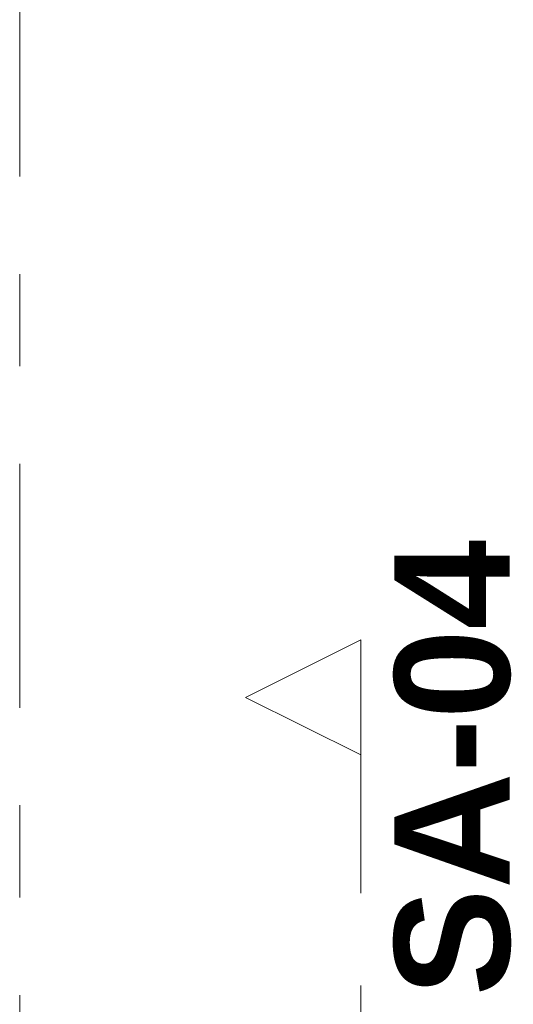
# Model space of a CAD drawing. Header units: metres. Extents: x -3.6 to 84.5, y -11 to 16.8.
# Tile 148 of 161: x 22.13 to 22.666, y 13.872 to 14.94. Entities that reach past the tile are written whole.
import ezdxf

# ---------------------------------------------------------------- set-up
doc = ezdxf.new("R2010")
doc.units = ezdxf.units.M
doc.header["$MEASUREMENT"] = 0
for name, pattern in [('Schnittlinie', [0.3, 0.15, -0.075, 0, -0.075]), ('Strichlinie doppelt', [0.546806, 0.264583, -0.105833, 0.070556, -0.105833]), ('Wipeout_Contour', [1, 0, -1])]:
    doc.linetypes.add(name, pattern=pattern)
doc.layers.add('203 - Marker.Schnitt - Ausbaudetail SA', color=7, linetype='Continuous')
doc.layers.add('451 - Universal.Achsen Raster', color=7, linetype='Continuous')
doc.styles.add('ERSTELLTER_STIL_1', font='txt')

msp = doc.modelspace()

# ---------------------------------------------------------------- linework, layer by layer
at = {"layer": '203 - Marker.Schnitt - Ausbaudetail SA', "color": 7, "linetype": 'Schnittlinie', "lineweight": 13}
msp.add_line((22.5, 14.1425), (22.5, 12.663), dxfattribs=at)
at = {"layer": '451 - Universal.Achsen Raster', "color": 160, "linetype": 'Strichlinie doppelt', "lineweight": 9, "true_color": 0x3232ff}
msp.add_line((22.13, -10.585), (22.13, 16.355), dxfattribs=at)

# ---------------------------------------------------------------- texts
at = {"layer": '203 - Marker.Schnitt - Ausbaudetail SA', "color": 7, "lineweight": 13, "insert": (22.6633, 13.8809), "char_height": 0.125, "attachment_point": 7, "rotation": 90, "style": 'ERSTELLTER_STIL_1'}
msp.add_mtext('\\A1;{\\pql;\\pt0;\\fArial|b1|i0|c0|p38;SA-04}', dxfattribs=at)

# ---------------------------------------------------------------- next in the draw order: wipeouts: each hides what was drawn before it
at = {"color": 254, "linetype": 'Wipeout_Contour', "lineweight": 0, "ltscale": 79.3068}
msp.add_wipeout([(22.5, 14.2675), (22.375, 14.205), (22.5, 14.1425)], dxfattribs=at).dxf.layer = '203 - Marker.Schnitt - Ausbaudetail SA'

# ---------------------------------------------------------------- next in the draw order: linework, layer by layer
at = {"layer": '203 - Marker.Schnitt - Ausbaudetail SA', "color": 7, "linetype": 'Continuous', "lineweight": 13, "flags": 128}
msp.add_lwpolyline([(22.5, 14.2675), (22.5, 14.1425), (22.375, 14.205)], close=True, dxfattribs=at)

doc.saveas('drawing.dxf')
